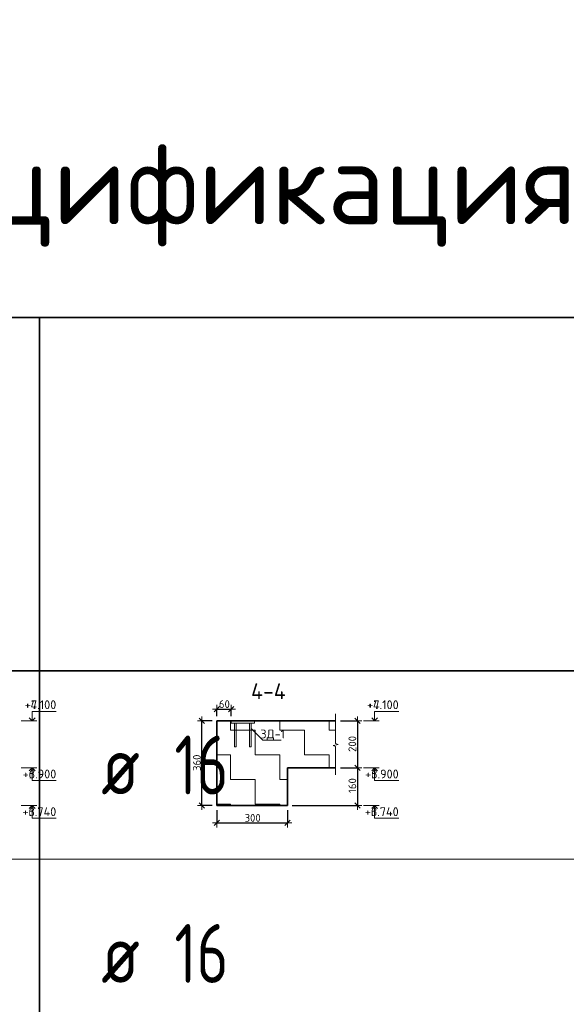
# Model space of a CAD drawing. Header units: metres. Extents: x -38 to 97, y -15 to 21.
# Tile 130 of 132: x 75.34 to 77.66, y 11.86 to 16.04. Entities that reach past the tile are written whole.
import ezdxf

# ---------------------------------------------------------------- set-up
doc = ezdxf.new("R2010")
doc.units = ezdxf.units.M
doc.header["$PDMODE"] = 65
for name, color, linetype, lineweight in [('XR$3$Перекрытие_ Сборный элемент', 7, 'Continuous', 35), ('XR$3$Размерная линия_ общее', 7, 'Continuous', 13), ('XR$3$Текст_ общее_1', 7, 'Continuous', 13), ('XR$5$Перекрытие_ Сборный элемент', 7, 'Continuous', 35), ('XR$5$Размерная линия_ общее', 7, 'Continuous', 13), ('XR$5$Текст_ общее_1', 7, 'Continuous', 13)]:
    doc.layers.add(name, color=color, linetype=linetype, lineweight=lineweight)
doc.styles.add('ISOCPEUR', font='txt')
doc.dimstyles.new('DIMSTYLE_11', dxfattribs={"dimtxt": 0.033, "dimasz": 0.0375, "dimexe": 0, "dimexo": 0, "dimgap": 0.0165, "dimtad": 2, "dimdec": 0, "dimlfac": 1000, "dimrnd": 1, "dimzin": 12, "dimdsep": 46, "dimtxsty": 'ISOCPEUR', "dimblk1": 'ALL_ML_STRICH', "dimblk2": 'ALL_ML_STRICH', "dimsah": 1, "dimcen": 0, "dimclrd": 7, "dimclre": 256, "dimclrt": 7, "dimadec": 0, "dimazin": 0, "dimtfac": 1, "dimtdec": 0, "dimtix": 1, "dimtmove": 2, "dimatfit": 3, "dimfxl": 0, "dimtvp": 1.2, "dimtzin": 0, "dimlwd": 0, "dimlwe": -3, "dimarcsym": 0})
doc.dimstyles.new('DIMSTYLE_8', dxfattribs={"dimtxt": 0.033, "dimasz": 0.0375, "dimexe": 0, "dimexo": 0, "dimgap": 0.0165, "dimtad": 2, "dimdec": 0, "dimlfac": 1000, "dimrnd": 1, "dimzin": 12, "dimdsep": 46, "dimtxsty": 'ISOCPEUR', "dimblk1": 'ALL_ML_STRICH', "dimblk2": 'ALL_ML_STRICH', "dimsah": 1, "dimcen": 0, "dimclrd": 7, "dimclre": 256, "dimclrt": 7, "dimadec": 0, "dimazin": 0, "dimtfac": 1, "dimtdec": 0, "dimtix": 1, "dimtmove": 2, "dimatfit": 3, "dimfxl": 0, "dimtzin": 0, "dimlwd": 0, "dimlwe": -3, "dimarcsym": 0})
pattern_1 = [(0, (0.21, 0.21), (0.105, 0.105), [0.105, -0.105]), (90, (0.21, 0.21), (-0.105, 0.105), [0.105, -0.105])]

# ---------------------------------------------------------------- blocks, each defined once
blk = doc.blocks.new('ЭЛЕМЕНТ_УЗОРА_5')
at = {"color": 7, "linetype": 'Continuous', "lineweight": 13, "transparency": 33554687}
blk.add_line((76.6772, 12.8295), (76.6772, 12.8295), dxfattribs=at)
blk.add_lwpolyline([(76.6772, 13.0895), (76.6772, 12.9623), (76.6872, 12.9587), (76.6672, 12.9538), (76.6772, 12.9496), (76.6772, 12.8295)], dxfattribs=at)
blk = doc.blocks.new('СЛОЖНЫЙ_ОБЪЕКТ_6')
at = {"color": 7, "linetype": 'Continuous', "lineweight": 13, "transparency": 33554687}
blk.add_line((75.4084, 13.0595), (75.3417, 13.0595), dxfattribs=at)
blk.add_lwpolyline([(75.3884, 13.0595), (75.3884, 13.0995), (75.4907, 13.0995)], dxfattribs=at)
at = {"color": 7, "linetype": 'Continuous', "lineweight": 35, "transparency": 33554687}
blk.add_lwpolyline([(75.3763, 13.0716), (75.3884, 13.0595), (75.4005, 13.0716)], dxfattribs=at)
blk = doc.blocks.new('СЛОЖНЫЙ_ОБЪЕКТ_7')
at = {"color": 7, "linetype": 'Continuous', "lineweight": 13, "transparency": 33554687}
blk.add_line((75.4084, 12.8595), (75.3417, 12.8595), dxfattribs=at)
at = {"color": 7, "linetype": 'Continuous', "lineweight": 35, "transparency": 33554687}
blk.add_lwpolyline([(75.3763, 12.8474), (75.3884, 12.8595), (75.4005, 12.8474)], dxfattribs=at)
at = {"color": 7, "linetype": 'Continuous', "lineweight": 13, "transparency": 33554687}
blk.add_lwpolyline([(75.3884, 12.8595), (75.3884, 12.8055), (75.4907, 12.8055)], dxfattribs=at)
blk = doc.blocks.new('СЛОЖНЫЙ_ОБЪЕКТ_8')
at = {"color": 7, "linetype": 'Continuous', "lineweight": 13, "transparency": 33554687}
blk.add_line((75.4084, 12.6995), (75.3417, 12.6995), dxfattribs=at)
at = {"color": 7, "linetype": 'Continuous', "lineweight": 35, "transparency": 33554687}
blk.add_lwpolyline([(75.3763, 12.6874), (75.3884, 12.6995), (75.4005, 12.6874)], dxfattribs=at)
at = {"color": 7, "linetype": 'Continuous', "lineweight": 13, "transparency": 33554687}
blk.add_lwpolyline([(75.3884, 12.6995), (75.3884, 12.6455), (75.4907, 12.6455)], dxfattribs=at)
blk = doc.blocks.new('СЛОЖНЫЙ_ОБЪЕКТ_9')
at = {"color": 7, "linetype": 'Continuous', "lineweight": 13, "transparency": 33554687}
blk.add_line((76.8625, 13.0595), (76.7959, 13.0595), dxfattribs=at)
blk.add_lwpolyline([(76.8425, 13.0595), (76.8425, 13.0995), (76.9449, 13.0995)], dxfattribs=at)
at = {"color": 7, "linetype": 'Continuous', "lineweight": 35, "transparency": 33554687}
blk.add_lwpolyline([(76.8304, 13.0716), (76.8425, 13.0595), (76.8546, 13.0716)], dxfattribs=at)
blk = doc.blocks.new('СЛОЖНЫЙ_ОБЪЕКТ_10')
at = {"color": 7, "linetype": 'Continuous', "lineweight": 13, "transparency": 33554687}
blk.add_line((76.8625, 12.8595), (76.7959, 12.8595), dxfattribs=at)
at = {"color": 7, "linetype": 'Continuous', "lineweight": 35, "transparency": 33554687}
blk.add_lwpolyline([(76.8304, 12.8474), (76.8425, 12.8595), (76.8546, 12.8474)], dxfattribs=at)
at = {"color": 7, "linetype": 'Continuous', "lineweight": 13, "transparency": 33554687}
blk.add_lwpolyline([(76.8425, 12.8595), (76.8425, 12.8055), (76.9449, 12.8055)], dxfattribs=at)
blk = doc.blocks.new('СЛОЖНЫЙ_ОБЪЕКТ_11')
at = {"color": 7, "linetype": 'Continuous', "lineweight": 13, "transparency": 33554687}
blk.add_line((76.8625, 12.6995), (76.7959, 12.6995), dxfattribs=at)
at = {"color": 7, "linetype": 'Continuous', "lineweight": 35, "transparency": 33554687}
blk.add_lwpolyline([(76.8304, 12.6874), (76.8425, 12.6995), (76.8546, 12.6874)], dxfattribs=at)
at = {"color": 7, "linetype": 'Continuous', "lineweight": 13, "transparency": 33554687}
blk.add_lwpolyline([(76.8425, 12.6995), (76.8425, 12.6455), (76.9449, 12.6455)], dxfattribs=at)
blk = doc.blocks.new('ALL_ML_STRICH')
at = {"color": 0, "linetype": 'ByBlock', "lineweight": -2}
for p, q in [((-1, 0), (0.5, 0)), ((-0.3, -0.3), (0.3, 0.3)), ((0, -0.5), (0, 0.5))]:
    blk.add_line(p, q, dxfattribs=at)
blk = doc.blocks.new('*D109')
at = {"layer": 'DEFPOINTS', "color": 7, "linetype": 'Continuous', "lineweight": 13, "transparency": 33554687}
for p in [(76.6772, 13.0595), (76.7696, 13.0595), (76.6772, 12.8595)]:
    blk.add_point(p, dxfattribs=at)
at = {"layer": 'XR$3$Размерная линия_ общее', "color": 253, "linetype": 'Continuous', "lineweight": -2, "true_color": 0xa0a0a0, "transparency": 33554687}
for p, q in [((76.6972, 13.0595), (76.7696, 13.0595)), ((76.6972, 12.8595), (76.7696, 12.8595))]:
    blk.add_line(p, q, dxfattribs=at)
at = {"layer": 'XR$3$Размерная линия_ общее', "color": 7, "linetype": 'Continuous', "lineweight": -2, "transparency": 33554687}
blk.add_line((76.7696, 13.0595), (76.7696, 12.8595), dxfattribs=at)
at = {"layer": 'XR$3$Размерная линия_ общее', "color": 7, "linetype": 'Continuous', "lineweight": 13, "transparency": 33554687, "xscale": 0.0375, "yscale": 0.0375, "zscale": 0.0375}
for p, rotation in [((76.7696, 13.0595), 90), ((76.7696, 12.8595), 270)]:
    blk.add_blockref('ALL_ML_STRICH', p, dxfattribs=dict(at, rotation=rotation))
at = {"layer": 'XR$3$Размерная линия_ общее', "color": 7, "linetype": 'Continuous', "lineweight": 13, "transparency": 33554687, "insert": (76.7481, 12.9611), "char_height": 0.033, "width": 0.099, "attachment_point": 5, "rotation": 90, "style": 'ISOCPEUR'}
blk.add_mtext('\\A1;{200}', dxfattribs=at)
blk = doc.blocks.new('*D110')
at = {"layer": 'DEFPOINTS', "color": 7, "linetype": 'Continuous', "lineweight": 13, "transparency": 33554687}
for p in [(76.6772, 12.8595), (76.7696, 12.8595), (76.473, 12.6995)]:
    blk.add_point(p, dxfattribs=at)
at = {"layer": 'XR$3$Размерная линия_ общее', "color": 253, "linetype": 'Continuous', "lineweight": -2, "true_color": 0xa0a0a0, "transparency": 33554687}
for p, q in [((76.6972, 12.8595), (76.7696, 12.8595)), ((76.493, 12.6995), (76.7696, 12.6995))]:
    blk.add_line(p, q, dxfattribs=at)
at = {"layer": 'XR$3$Размерная линия_ общее', "color": 7, "linetype": 'Continuous', "lineweight": -2, "transparency": 33554687}
blk.add_line((76.7696, 12.8595), (76.7696, 12.6995), dxfattribs=at)
at = {"layer": 'XR$3$Размерная линия_ общее', "color": 7, "linetype": 'Continuous', "lineweight": 13, "transparency": 33554687, "xscale": 0.0375, "yscale": 0.0375, "zscale": 0.0375}
for p, rotation in [((76.7696, 12.8595), 90), ((76.7696, 12.6995), 270)]:
    blk.add_blockref('ALL_ML_STRICH', p, dxfattribs=dict(at, rotation=rotation))
at = {"layer": 'XR$3$Размерная линия_ общее', "color": 7, "linetype": 'Continuous', "lineweight": 13, "transparency": 33554687, "insert": (76.7481, 12.7844), "char_height": 0.033, "width": 0.099, "attachment_point": 5, "rotation": 90, "style": 'ISOCPEUR'}
blk.add_mtext('\\A1;{160}', dxfattribs=at)
blk = doc.blocks.new('*D111')
at = {"layer": 'DEFPOINTS', "color": 7, "linetype": 'Continuous', "lineweight": 13, "transparency": 33554687}
for p in [(76.173, 13.0595), (76.109, 12.6995), (76.173, 12.6995)]:
    blk.add_point(p, dxfattribs=at)
at = {"layer": 'XR$3$Размерная линия_ общее', "color": 253, "linetype": 'Continuous', "lineweight": -2, "true_color": 0xa0a0a0, "transparency": 33554687}
for p, q in [((76.153, 13.0595), (76.109, 13.0595)), ((76.153, 12.6995), (76.109, 12.6995))]:
    blk.add_line(p, q, dxfattribs=at)
at = {"layer": 'XR$3$Размерная линия_ общее', "color": 7, "linetype": 'Continuous', "lineweight": -2, "transparency": 33554687}
blk.add_line((76.109, 12.6995), (76.109, 13.0595), dxfattribs=at)
at = {"layer": 'XR$3$Размерная линия_ общее', "color": 7, "linetype": 'Continuous', "lineweight": 13, "transparency": 33554687, "xscale": 0.0375, "yscale": 0.0375, "zscale": 0.0375}
for p, rotation in [((76.109, 13.0595), 90), ((76.109, 12.6995), 270)]:
    blk.add_blockref('ALL_ML_STRICH', p, dxfattribs=dict(at, rotation=rotation))
at = {"layer": 'XR$3$Размерная линия_ общее', "color": 7, "linetype": 'Continuous', "lineweight": 13, "transparency": 33554687, "insert": (76.0875, 12.8811), "char_height": 0.033, "width": 0.099, "attachment_point": 5, "rotation": 90, "style": 'ISOCPEUR'}
blk.add_mtext('\\A1;{360}', dxfattribs=at)
blk = doc.blocks.new('*D112')
at = {"layer": 'DEFPOINTS', "color": 7, "linetype": 'Continuous', "lineweight": 13, "transparency": 33554687}
for p in [(76.173, 12.6995), (76.473, 12.6995), (76.173, 12.6258)]:
    blk.add_point(p, dxfattribs=at)
at = {"layer": 'XR$3$Размерная линия_ общее', "color": 253, "linetype": 'Continuous', "lineweight": -2, "true_color": 0xa0a0a0, "transparency": 33554687}
for p, q in [((76.173, 12.6795), (76.173, 12.6258)), ((76.473, 12.6795), (76.473, 12.6258))]:
    blk.add_line(p, q, dxfattribs=at)
at = {"layer": 'XR$3$Размерная линия_ общее', "color": 7, "linetype": 'Continuous', "lineweight": -2, "transparency": 33554687}
blk.add_line((76.173, 12.6258), (76.473, 12.6258), dxfattribs=at)
at = {"layer": 'XR$3$Размерная линия_ общее', "color": 7, "linetype": 'Continuous', "lineweight": 13, "transparency": 33554687, "xscale": 0.0375, "yscale": 0.0375, "zscale": 0.0375, "rotation": 180}
blk.add_blockref('ALL_ML_STRICH', (76.173, 12.6258), dxfattribs=at)
at = {"layer": 'XR$3$Размерная линия_ общее', "color": 7, "linetype": 'Continuous', "lineweight": 13, "transparency": 33554687, "xscale": 0.0375, "yscale": 0.0375, "zscale": 0.0375}
blk.add_blockref('ALL_ML_STRICH', (76.473, 12.6258), dxfattribs=at)
at = {"layer": 'XR$3$Размерная линия_ общее', "color": 7, "linetype": 'Continuous', "lineweight": 13, "transparency": 33554687, "insert": (76.3247, 12.6473), "char_height": 0.033, "width": 0.099, "attachment_point": 5, "style": 'ISOCPEUR'}
blk.add_mtext('\\A1;{300}', dxfattribs=at)
blk = doc.blocks.new('СЛОЖНЫЙ_ОБЪЕКТ_39')
at = {"layer": 'XR$3$Перекрытие_ Сборный элемент', "color": 7, "linetype": 'Continuous', "lineweight": 13, "transparency": 33554687}
for points in [[(76.333, 13.0495), (76.233, 13.0495), (76.233, 13.0595), (76.333, 13.0595), (76.333, 13.0495)], [(76.248, 13.0495), (76.254, 13.0495), (76.254, 12.9495), (76.248, 12.9495), (76.248, 13.0495)], [(76.318, 13.0495), (76.312, 13.0495), (76.312, 12.9495), (76.318, 12.9495), (76.318, 13.0495)]]:
    blk.add_lwpolyline(points, close=True, dxfattribs=at)
blk = doc.blocks.new('*D229')
at = {"layer": 'DEFPOINTS', "color": 7, "linetype": 'Continuous', "lineweight": 13, "transparency": 33554687}
for p in [(76.173, 13.1087), (76.173, 13.0595), (76.233, 13.0595)]:
    blk.add_point(p, dxfattribs=at)
at = {"layer": 'XR$3$Размерная линия_ общее', "color": 253, "linetype": 'Continuous', "lineweight": -2, "true_color": 0xa0a0a0, "transparency": 33554687}
for p, q in [((76.173, 13.0795), (76.173, 13.1087)), ((76.233, 13.0795), (76.233, 13.1087))]:
    blk.add_line(p, q, dxfattribs=at)
at = {"layer": 'XR$3$Размерная линия_ общее', "color": 7, "linetype": 'Continuous', "lineweight": -2, "transparency": 33554687}
blk.add_line((76.173, 13.1087), (76.233, 13.1087), dxfattribs=at)
at = {"layer": 'XR$3$Размерная линия_ общее', "color": 7, "linetype": 'Continuous', "lineweight": 13, "transparency": 33554687, "xscale": 0.0375, "yscale": 0.0375, "zscale": 0.0375, "rotation": 180}
blk.add_blockref('ALL_ML_STRICH', (76.173, 13.1087), dxfattribs=at)
at = {"layer": 'XR$3$Размерная линия_ общее', "color": 7, "linetype": 'Continuous', "lineweight": 13, "transparency": 33554687, "xscale": 0.0375, "yscale": 0.0375, "zscale": 0.0375}
blk.add_blockref('ALL_ML_STRICH', (76.233, 13.1087), dxfattribs=at)
at = {"layer": 'XR$3$Размерная линия_ общее', "color": 7, "linetype": 'Continuous', "lineweight": 13, "transparency": 33554687, "insert": (76.2047, 13.1302), "char_height": 0.033, "width": 0.066, "attachment_point": 5, "style": 'ISOCPEUR'}
blk.add_mtext('\\A1;{60}', dxfattribs=at)
blk = doc.blocks.new('СЛОЖНЫЙ_ОБЪЕКТ_61')
at = {"color": 7, "linetype": 'Continuous', "lineweight": 13, "transparency": 33554687}
blk.add_line((75.4084, 13.0595), (75.3417, 13.0595), dxfattribs=at)
blk.add_lwpolyline([(75.3884, 13.0595), (75.3884, 13.0995), (75.4907, 13.0995)], dxfattribs=at)
at = {"color": 7, "linetype": 'Continuous', "lineweight": 35, "transparency": 33554687}
blk.add_lwpolyline([(75.3763, 13.0716), (75.3884, 13.0595), (75.4005, 13.0716)], dxfattribs=at)
blk = doc.blocks.new('СЛОЖНЫЙ_ОБЪЕКТ_62')
at = {"color": 7, "linetype": 'Continuous', "lineweight": 13, "transparency": 33554687}
blk.add_line((75.4084, 12.8595), (75.3417, 12.8595), dxfattribs=at)
at = {"color": 7, "linetype": 'Continuous', "lineweight": 35, "transparency": 33554687}
blk.add_lwpolyline([(75.3763, 12.8474), (75.3884, 12.8595), (75.4005, 12.8474)], dxfattribs=at)
at = {"color": 7, "linetype": 'Continuous', "lineweight": 13, "transparency": 33554687}
blk.add_lwpolyline([(75.3884, 12.8595), (75.3884, 12.8055), (75.4907, 12.8055)], dxfattribs=at)
blk = doc.blocks.new('СЛОЖНЫЙ_ОБЪЕКТ_63')
at = {"color": 7, "linetype": 'Continuous', "lineweight": 13, "transparency": 33554687}
blk.add_line((75.4084, 12.6995), (75.3417, 12.6995), dxfattribs=at)
at = {"color": 7, "linetype": 'Continuous', "lineweight": 35, "transparency": 33554687}
blk.add_lwpolyline([(75.3763, 12.6874), (75.3884, 12.6995), (75.4005, 12.6874)], dxfattribs=at)
at = {"color": 7, "linetype": 'Continuous', "lineweight": 13, "transparency": 33554687}
blk.add_lwpolyline([(75.3884, 12.6995), (75.3884, 12.6455), (75.4907, 12.6455)], dxfattribs=at)
blk = doc.blocks.new('СЛОЖНЫЙ_ОБЪЕКТ_64')
at = {"color": 7, "linetype": 'Continuous', "lineweight": 13, "transparency": 33554687}
blk.add_line((76.8625, 13.0595), (76.7959, 13.0595), dxfattribs=at)
blk.add_lwpolyline([(76.8425, 13.0595), (76.8425, 13.0995), (76.9449, 13.0995)], dxfattribs=at)
at = {"color": 7, "linetype": 'Continuous', "lineweight": 35, "transparency": 33554687}
blk.add_lwpolyline([(76.8304, 13.0716), (76.8425, 13.0595), (76.8546, 13.0716)], dxfattribs=at)
blk = doc.blocks.new('СЛОЖНЫЙ_ОБЪЕКТ_65')
at = {"color": 7, "linetype": 'Continuous', "lineweight": 13, "transparency": 33554687}
blk.add_line((76.8625, 12.8595), (76.7959, 12.8595), dxfattribs=at)
at = {"color": 7, "linetype": 'Continuous', "lineweight": 35, "transparency": 33554687}
blk.add_lwpolyline([(76.8304, 12.8474), (76.8425, 12.8595), (76.8546, 12.8474)], dxfattribs=at)
at = {"color": 7, "linetype": 'Continuous', "lineweight": 13, "transparency": 33554687}
blk.add_lwpolyline([(76.8425, 12.8595), (76.8425, 12.8055), (76.9449, 12.8055)], dxfattribs=at)
blk = doc.blocks.new('СЛОЖНЫЙ_ОБЪЕКТ_66')
at = {"color": 7, "linetype": 'Continuous', "lineweight": 13, "transparency": 33554687}
blk.add_line((76.8625, 12.6995), (76.7959, 12.6995), dxfattribs=at)
at = {"color": 7, "linetype": 'Continuous', "lineweight": 35, "transparency": 33554687}
blk.add_lwpolyline([(76.8304, 12.6874), (76.8425, 12.6995), (76.8546, 12.6874)], dxfattribs=at)
at = {"color": 7, "linetype": 'Continuous', "lineweight": 13, "transparency": 33554687}
blk.add_lwpolyline([(76.8425, 12.6995), (76.8425, 12.6455), (76.9449, 12.6455)], dxfattribs=at)
blk = doc.blocks.new('ЭЛЕМЕНТ_УЗОРА_25')
at = {"color": 7, "linetype": 'Continuous', "lineweight": 13, "transparency": 33554687}
blk.add_line((76.6772, 12.8295), (76.6772, 12.8295), dxfattribs=at)
blk.add_lwpolyline([(76.6772, 13.0895), (76.6772, 12.9623), (76.6872, 12.9587), (76.6672, 12.9538), (76.6772, 12.9496), (76.6772, 12.8295)], dxfattribs=at)
blk = doc.blocks.new('*D849')
at = {"layer": 'DEFPOINTS', "color": 7, "linetype": 'Continuous', "lineweight": 13, "transparency": 33554687}
for p in [(76.6772, 13.0595), (76.7696, 13.0595), (76.6772, 12.8595)]:
    blk.add_point(p, dxfattribs=at)
at = {"layer": 'XR$5$Размерная линия_ общее', "color": 253, "linetype": 'Continuous', "lineweight": -2, "true_color": 0xa0a0a0, "transparency": 33554687}
for p, q in [((76.6972, 13.0595), (76.7696, 13.0595)), ((76.6972, 12.8595), (76.7696, 12.8595))]:
    blk.add_line(p, q, dxfattribs=at)
at = {"layer": 'XR$5$Размерная линия_ общее', "color": 7, "linetype": 'Continuous', "lineweight": -2, "transparency": 33554687}
blk.add_line((76.7696, 13.0595), (76.7696, 12.8595), dxfattribs=at)
at = {"layer": 'XR$5$Размерная линия_ общее', "color": 7, "linetype": 'Continuous', "lineweight": 13, "transparency": 33554687, "xscale": 0.0375, "yscale": 0.0375, "zscale": 0.0375}
for p, rotation in [((76.7696, 13.0595), 90), ((76.7696, 12.8595), 270)]:
    blk.add_blockref('ALL_ML_STRICH', p, dxfattribs=dict(at, rotation=rotation))
at = {"layer": 'XR$5$Размерная линия_ общее', "color": 7, "linetype": 'Continuous', "lineweight": 13, "transparency": 33554687, "insert": (76.7481, 12.9611), "char_height": 0.033, "width": 0.099, "attachment_point": 5, "rotation": 90, "style": 'ISOCPEUR'}
blk.add_mtext('\\A1;{200}', dxfattribs=at)
blk = doc.blocks.new('*D850')
at = {"layer": 'DEFPOINTS', "color": 7, "linetype": 'Continuous', "lineweight": 13, "transparency": 33554687}
for p in [(76.6772, 12.8595), (76.7696, 12.8595), (76.473, 12.6995)]:
    blk.add_point(p, dxfattribs=at)
at = {"layer": 'XR$5$Размерная линия_ общее', "color": 253, "linetype": 'Continuous', "lineweight": -2, "true_color": 0xa0a0a0, "transparency": 33554687}
for p, q in [((76.6972, 12.8595), (76.7696, 12.8595)), ((76.493, 12.6995), (76.7696, 12.6995))]:
    blk.add_line(p, q, dxfattribs=at)
at = {"layer": 'XR$5$Размерная линия_ общее', "color": 7, "linetype": 'Continuous', "lineweight": -2, "transparency": 33554687}
blk.add_line((76.7696, 12.8595), (76.7696, 12.6995), dxfattribs=at)
at = {"layer": 'XR$5$Размерная линия_ общее', "color": 7, "linetype": 'Continuous', "lineweight": 13, "transparency": 33554687, "xscale": 0.0375, "yscale": 0.0375, "zscale": 0.0375}
for p, rotation in [((76.7696, 12.8595), 90), ((76.7696, 12.6995), 270)]:
    blk.add_blockref('ALL_ML_STRICH', p, dxfattribs=dict(at, rotation=rotation))
at = {"layer": 'XR$5$Размерная линия_ общее', "color": 7, "linetype": 'Continuous', "lineweight": 13, "transparency": 33554687, "insert": (76.7481, 12.7844), "char_height": 0.033, "width": 0.099, "attachment_point": 5, "rotation": 90, "style": 'ISOCPEUR'}
blk.add_mtext('\\A1;{160}', dxfattribs=at)
blk = doc.blocks.new('*D851')
at = {"layer": 'DEFPOINTS', "color": 7, "linetype": 'Continuous', "lineweight": 13, "transparency": 33554687}
for p in [(76.173, 13.0595), (76.109, 12.6995), (76.173, 12.6995)]:
    blk.add_point(p, dxfattribs=at)
at = {"layer": 'XR$5$Размерная линия_ общее', "color": 253, "linetype": 'Continuous', "lineweight": -2, "true_color": 0xa0a0a0, "transparency": 33554687}
for p, q in [((76.153, 13.0595), (76.109, 13.0595)), ((76.153, 12.6995), (76.109, 12.6995))]:
    blk.add_line(p, q, dxfattribs=at)
at = {"layer": 'XR$5$Размерная линия_ общее', "color": 7, "linetype": 'Continuous', "lineweight": -2, "transparency": 33554687}
blk.add_line((76.109, 12.6995), (76.109, 13.0595), dxfattribs=at)
at = {"layer": 'XR$5$Размерная линия_ общее', "color": 7, "linetype": 'Continuous', "lineweight": 13, "transparency": 33554687, "xscale": 0.0375, "yscale": 0.0375, "zscale": 0.0375}
for p, rotation in [((76.109, 13.0595), 90), ((76.109, 12.6995), 270)]:
    blk.add_blockref('ALL_ML_STRICH', p, dxfattribs=dict(at, rotation=rotation))
at = {"layer": 'XR$5$Размерная линия_ общее', "color": 7, "linetype": 'Continuous', "lineweight": 13, "transparency": 33554687, "insert": (76.0875, 12.8811), "char_height": 0.033, "width": 0.099, "attachment_point": 5, "rotation": 90, "style": 'ISOCPEUR'}
blk.add_mtext('\\A1;{360}', dxfattribs=at)
blk = doc.blocks.new('*D852')
at = {"layer": 'DEFPOINTS', "color": 7, "linetype": 'Continuous', "lineweight": 13, "transparency": 33554687}
for p in [(76.173, 12.6995), (76.473, 12.6995), (76.173, 12.6258)]:
    blk.add_point(p, dxfattribs=at)
at = {"layer": 'XR$5$Размерная линия_ общее', "color": 253, "linetype": 'Continuous', "lineweight": -2, "true_color": 0xa0a0a0, "transparency": 33554687}
for p, q in [((76.173, 12.6795), (76.173, 12.6258)), ((76.473, 12.6795), (76.473, 12.6258))]:
    blk.add_line(p, q, dxfattribs=at)
at = {"layer": 'XR$5$Размерная линия_ общее', "color": 7, "linetype": 'Continuous', "lineweight": -2, "transparency": 33554687}
blk.add_line((76.173, 12.6258), (76.473, 12.6258), dxfattribs=at)
at = {"layer": 'XR$5$Размерная линия_ общее', "color": 7, "linetype": 'Continuous', "lineweight": 13, "transparency": 33554687, "xscale": 0.0375, "yscale": 0.0375, "zscale": 0.0375, "rotation": 180}
blk.add_blockref('ALL_ML_STRICH', (76.173, 12.6258), dxfattribs=at)
at = {"layer": 'XR$5$Размерная линия_ общее', "color": 7, "linetype": 'Continuous', "lineweight": 13, "transparency": 33554687, "xscale": 0.0375, "yscale": 0.0375, "zscale": 0.0375}
blk.add_blockref('ALL_ML_STRICH', (76.473, 12.6258), dxfattribs=at)
at = {"layer": 'XR$5$Размерная линия_ общее', "color": 7, "linetype": 'Continuous', "lineweight": 13, "transparency": 33554687, "insert": (76.3247, 12.6473), "char_height": 0.033, "width": 0.099, "attachment_point": 5, "style": 'ISOCPEUR'}
blk.add_mtext('\\A1;{300}', dxfattribs=at)
blk = doc.blocks.new('СЛОЖНЫЙ_ОБЪЕКТ_78')
at = {"layer": 'XR$5$Перекрытие_ Сборный элемент', "color": 7, "linetype": 'Continuous', "lineweight": 13, "transparency": 33554687}
for points in [[(76.333, 13.0495), (76.233, 13.0495), (76.233, 13.0595), (76.333, 13.0595), (76.333, 13.0495)], [(76.248, 13.0495), (76.254, 13.0495), (76.254, 12.9495), (76.248, 12.9495), (76.248, 13.0495)], [(76.318, 13.0495), (76.312, 13.0495), (76.312, 12.9495), (76.318, 12.9495), (76.318, 13.0495)]]:
    blk.add_lwpolyline(points, close=True, dxfattribs=at)
blk = doc.blocks.new('*D859')
at = {"layer": 'DEFPOINTS', "color": 7, "linetype": 'Continuous', "lineweight": 13, "transparency": 33554687}
for p in [(76.173, 13.1087), (76.173, 13.0595), (76.233, 13.0595)]:
    blk.add_point(p, dxfattribs=at)
at = {"layer": 'XR$5$Размерная линия_ общее', "color": 253, "linetype": 'Continuous', "lineweight": -2, "true_color": 0xa0a0a0, "transparency": 33554687}
for p, q in [((76.173, 13.0795), (76.173, 13.1087)), ((76.233, 13.0795), (76.233, 13.1087))]:
    blk.add_line(p, q, dxfattribs=at)
at = {"layer": 'XR$5$Размерная линия_ общее', "color": 7, "linetype": 'Continuous', "lineweight": -2, "transparency": 33554687}
blk.add_line((76.173, 13.1087), (76.233, 13.1087), dxfattribs=at)
at = {"layer": 'XR$5$Размерная линия_ общее', "color": 7, "linetype": 'Continuous', "lineweight": 13, "transparency": 33554687, "xscale": 0.0375, "yscale": 0.0375, "zscale": 0.0375, "rotation": 180}
blk.add_blockref('ALL_ML_STRICH', (76.173, 13.1087), dxfattribs=at)
at = {"layer": 'XR$5$Размерная линия_ общее', "color": 7, "linetype": 'Continuous', "lineweight": 13, "transparency": 33554687, "xscale": 0.0375, "yscale": 0.0375, "zscale": 0.0375}
blk.add_blockref('ALL_ML_STRICH', (76.233, 13.1087), dxfattribs=at)
at = {"layer": 'XR$5$Размерная линия_ общее', "color": 7, "linetype": 'Continuous', "lineweight": 13, "transparency": 33554687, "insert": (76.2047, 13.1302), "char_height": 0.033, "width": 0.066, "attachment_point": 5, "style": 'ISOCPEUR'}
blk.add_mtext('\\A1;{60}', dxfattribs=at)

msp = doc.modelspace()

# ---------------------------------------------------------------- hatches: boundary and pattern name
at = {"linetype": 'Continuous', "lineweight": 13, "transparency": 33554687}
h = msp.add_hatch(dxfattribs=at)
h.set_pattern_fill('____', scale=0.105, style=0, pattern_type=2)
h.set_pattern_definition(pattern_1)
h.paths.add_polyline_path([(76.173, 13.0595), (76.173, 12.6995), (76.473, 12.6995), (76.473, 12.8595), (76.6772, 12.8595), (76.6772, 13.0595)], flags=0)
h = msp.add_hatch(dxfattribs=at)
h.set_pattern_fill('____', scale=0.105, style=0, pattern_type=2)
h.set_pattern_definition(pattern_1)
h.paths.add_polyline_path([(76.173, 13.0595), (76.173, 12.6995), (76.473, 12.6995), (76.473, 12.8595), (76.6772, 12.8595), (76.6772, 13.0595)], flags=0)

# ---------------------------------------------------------------- linework, layer by layer
at = {"color": 7, "linetype": 'Continuous', "lineweight": 35, "transparency": 33554687}
for p, q in [((86.4198, 14.7717), (67.9198, 14.7717)), ((75.4198, 14.7717), (75.4198, 13.2717)), ((86.4198, 13.2717), (67.9198, 13.2717)), ((75.4198, 13.2717), (75.4198, 12.4717)), ((76.173, 13.0595), (76.173, 12.8595)), ((76.6772, 13.0595), (76.173, 13.0595)), ((76.173, 13.0595), (76.173, 12.8595)), ((76.6772, 13.0595), (76.173, 13.0595)), ((76.173, 12.8595), (76.173, 12.6995)), ((76.173, 12.8595), (76.173, 12.6995)), ((76.473, 12.6995), (76.473, 12.8595)), ((76.473, 12.8595), (76.6772, 12.8595)), ((76.473, 12.6995), (76.473, 12.8595)), ((76.473, 12.8595), (76.6772, 12.8595)), ((76.173, 12.6995), (76.473, 12.6995)), ((76.173, 12.6995), (76.473, 12.6995)), ((75.4198, 12.4717), (75.4198, 11.6717))]:
    msp.add_line(p, q, dxfattribs=at)
at = {"color": 7, "linetype": 'Continuous', "lineweight": 13, "transparency": 33554687}
msp.add_line((86.4198, 12.4717), (67.9198, 12.4717), dxfattribs=at)
msp.add_lwpolyline([(76.318, 13.0273), (76.3675, 12.9778), (76.4454, 12.9778)], dxfattribs=at)
msp.add_lwpolyline([(76.318, 13.0273), (76.3675, 12.9778), (76.4454, 12.9778)], dxfattribs=at)

# ---------------------------------------------------------------- block references
at = {"color": 7, "linetype": 'Continuous', "lineweight": 35, "transparency": 33554687}
for name in ['СЛОЖНЫЙ_ОБЪЕКТ_6', 'СЛОЖНЫЙ_ОБЪЕКТ_61', 'СЛОЖНЫЙ_ОБЪЕКТ_9', 'СЛОЖНЫЙ_ОБЪЕКТ_64', 'СЛОЖНЫЙ_ОБЪЕКТ_7', 'СЛОЖНЫЙ_ОБЪЕКТ_62', 'СЛОЖНЫЙ_ОБЪЕКТ_10', 'СЛОЖНЫЙ_ОБЪЕКТ_65', 'СЛОЖНЫЙ_ОБЪЕКТ_8', 'СЛОЖНЫЙ_ОБЪЕКТ_63', 'СЛОЖНЫЙ_ОБЪЕКТ_11', 'СЛОЖНЫЙ_ОБЪЕКТ_66']:
    msp.add_blockref(name, (0, 0), dxfattribs=at)
at = {"color": 7, "linetype": 'Continuous', "lineweight": 13, "transparency": 33554687}
for name in ['ЭЛЕМЕНТ_УЗОРА_5', 'ЭЛЕМЕНТ_УЗОРА_25']:
    msp.add_blockref(name, (0, 0), dxfattribs=at)
at = {"layer": 'XR$3$Перекрытие_ Сборный элемент', "color": 7, "linetype": 'Continuous', "lineweight": 13, "transparency": 33554687}
msp.add_blockref('СЛОЖНЫЙ_ОБЪЕКТ_39', (0, 0), dxfattribs=at)
at = {"layer": 'XR$5$Перекрытие_ Сборный элемент', "color": 7, "linetype": 'Continuous', "lineweight": 13, "transparency": 33554687}
msp.add_blockref('СЛОЖНЫЙ_ОБЪЕКТ_78', (0, 0), dxfattribs=at)

# ---------------------------------------------------------------- texts
at = {"color": 7, "linetype": 'Continuous', "lineweight": 35, "transparency": 33554687, "attachment_point": 7, "style": 'ISOCPEUR'}
for s, insert, char_height, width in [('\\W0.99;Спецификация стержней', (74.4748, 15.0717), 0.35, 5.559674), ('\\W0.75;16', (75.9925, 12.7467), 0.25, 0.393567), ('\\W0.82;ø', (75.6817, 12.7467), 0.25, 0.327205), ('\\W0.75;16', (75.9925, 11.9467), 0.25, 0.393567), ('\\W0.82;ø', (75.6817, 11.9467), 0.25, 0.327205)]:
    msp.add_mtext(s, dxfattribs=dict(at, insert=insert, char_height=char_height, width=width))
at = {"color": 7, "linetype": 'Continuous', "lineweight": 50, "transparency": 33554687, "insert": (76.3915, 13.1849), "char_height": 0.0675, "width": 0.1863, "attachment_point": 5, "style": 'ISOCPEUR'}
msp.add_mtext('\\A1;{\\fISOCPEUR|i0|b0;\\H0.067500;\\W1.000000;\\C7;4-4}\\P', dxfattribs=at)
msp.add_mtext('\\A1;{\\fISOCPEUR|i0|b0;\\H0.067500;\\W1.000000;\\C7;4-4}\\P', dxfattribs=at)
at = {"color": 7, "linetype": 'Continuous', "lineweight": 13, "transparency": 33554687, "char_height": 0.0375, "attachment_point": 9, "style": 'ISOCPEUR'}
for s, insert, width in [('\\A1;{\\fISOCPEUR|i0|b0;\\H0.037500;\\W1.000000;\\C7;+4.100}\\P', (75.4907, 13.1087), 0.155671), ('\\A1;{\\fISOCPEUR|i0|b0;\\H0.037500;\\W1.000000;\\C7;+7.100}\\P', (75.4907, 13.1087), 0.151875), ('\\A1;{\\fISOCPEUR|i0|b0;\\H0.037500;\\W1.000000;\\C7;+4.100}\\P', (76.9449, 13.1087), 0.155671), ('\\A1;{\\fISOCPEUR|i0|b0;\\H0.037500;\\W1.000000;\\C7;+7.100}\\P', (76.9449, 13.1087), 0.151875), ('\\A1;{\\fISOCPEUR|i0|b0;\\H0.037500;\\W1.000000;\\C7;+3.900}\\P', (75.4907, 12.8147), 0.160312), ('\\A1;{\\fISOCPEUR|i0|b0;\\H0.037500;\\W1.000000;\\C7;+6.900}\\P', (75.4907, 12.8147), 0.160312), ('\\A1;{\\fISOCPEUR|i0|b0;\\H0.037500;\\W1.000000;\\C7;+3.900}\\P', (76.9449, 12.8147), 0.160312), ('\\A1;{\\fISOCPEUR|i0|b0;\\H0.037500;\\W1.000000;\\C7;+6.900}\\P', (76.9449, 12.8147), 0.160312), ('\\A1;{\\fISOCPEUR|i0|b0;\\H0.037500;\\W1.000000;\\C7;+3.740}\\P', (75.4907, 12.6547), 0.164085), ('\\A1;{\\fISOCPEUR|i0|b0;\\H0.037500;\\W1.000000;\\C7;+6.740}\\P', (75.4907, 12.6547), 0.164085), ('\\A1;{\\fISOCPEUR|i0|b0;\\H0.037500;\\W1.000000;\\C7;+3.740}\\P', (76.9449, 12.6547), 0.164085), ('\\A1;{\\fISOCPEUR|i0|b0;\\H0.037500;\\W1.000000;\\C7;+6.740}\\P', (76.9449, 12.6547), 0.164085)]:
    msp.add_mtext(s, dxfattribs=dict(at, insert=insert, width=width))
at = {"layer": 'XR$3$Текст_ общее_1', "color": 7, "linetype": 'Continuous', "lineweight": 13, "transparency": 33554687, "insert": (76.4098, 12.9995), "char_height": 0.0375, "width": 0.123317, "attachment_point": 5, "style": 'ISOCPEUR'}
msp.add_mtext('\\A1;{\\fISOCPEUR|i0|b0;\\H0.037500;\\W1.000000;\\C7;ЗД-1}\\P', dxfattribs=at)
at = {"layer": 'XR$5$Текст_ общее_1', "color": 7, "linetype": 'Continuous', "lineweight": 13, "transparency": 33554687, "insert": (76.4098, 12.9995), "char_height": 0.0375, "width": 0.123317, "attachment_point": 5, "style": 'ISOCPEUR'}
msp.add_mtext('\\A1;{\\fISOCPEUR|i0|b0;\\H0.037500;\\W1.000000;\\C7;ЗД-1}\\P', dxfattribs=at)

# ---------------------------------------------------------------- dimensions: what is measured, and where the dimension line sits
at = {"layer": 'XR$3$Размерная линия_ общее', "color": 7, "linetype": 'Continuous', "lineweight": 13, "transparency": 33554687}
for base, p1, p2, dimstyle, picture, middle in [((76.233, 13.1087), (76.173, 13.0795), (76.233, 13.0795), 'DIMSTYLE_11', '*D229', (76.2047, 13.1302)), ((76.473, 12.6258), (76.173, 12.6795), (76.473, 12.6795), 'DIMSTYLE_8', '*D112', (76.3247, 12.6473))]:
    dim = msp.add_linear_dim(base=base, p1=p1, p2=p2, dimstyle=dimstyle, override={"dimpost": '<>', "dimclrd": 7, "dimclre": 253, "dimclrt": 7, "dimlwd": 0, "dimlwe": 65533}, dxfattribs=at)
    dim.commit()
    dim.dimension.update_dxf_attribs({"geometry": picture, "text_midpoint": middle, "dimtype": 160})
for base, p1, p2, angle, picture, middle in [((76.109, 13.0595), (76.153, 12.6995), (76.153, 13.0595), 90, '*D111', (76.0875, 12.8811)), ((76.7696, 12.8595), (76.6972, 13.0595), (76.6972, 12.8595), 270, '*D109', (76.7481, 12.9611)), ((76.7696, 12.6995), (76.6972, 12.8595), (76.493, 12.6995), 270, '*D110', (76.7481, 12.7844))]:
    dim = msp.add_linear_dim(base=base, p1=p1, p2=p2, angle=angle, dimstyle='DIMSTYLE_8', override={"dimpost": '<>', "dimclrd": 7, "dimclre": 253, "dimclrt": 7, "dimlwd": 0, "dimlwe": 65533}, dxfattribs=at)
    dim.commit()
    dim.dimension.update_dxf_attribs({"geometry": picture, "text_midpoint": middle, "dimtype": 160})
at = {"layer": 'XR$5$Размерная линия_ общее', "color": 7, "linetype": 'Continuous', "lineweight": 13, "transparency": 33554687}
for base, p1, p2, dimstyle, picture, middle in [((76.233, 13.1087), (76.173, 13.0795), (76.233, 13.0795), 'DIMSTYLE_11', '*D859', (76.2047, 13.1302)), ((76.473, 12.6258), (76.173, 12.6795), (76.473, 12.6795), 'DIMSTYLE_8', '*D852', (76.3247, 12.6473))]:
    dim = msp.add_linear_dim(base=base, p1=p1, p2=p2, dimstyle=dimstyle, override={"dimpost": '<>', "dimclrd": 7, "dimclre": 253, "dimclrt": 7, "dimlwd": 0, "dimlwe": 65533}, dxfattribs=at)
    dim.commit()
    dim.dimension.update_dxf_attribs({"geometry": picture, "text_midpoint": middle, "dimtype": 160})
for base, p1, p2, angle, picture, middle in [((76.109, 13.0595), (76.153, 12.6995), (76.153, 13.0595), 90, '*D851', (76.0875, 12.8811)), ((76.7696, 12.8595), (76.6972, 13.0595), (76.6972, 12.8595), 270, '*D849', (76.7481, 12.9611)), ((76.7696, 12.6995), (76.6972, 12.8595), (76.493, 12.6995), 270, '*D850', (76.7481, 12.7844))]:
    dim = msp.add_linear_dim(base=base, p1=p1, p2=p2, angle=angle, dimstyle='DIMSTYLE_8', override={"dimpost": '<>', "dimclrd": 7, "dimclre": 253, "dimclrt": 7, "dimlwd": 0, "dimlwe": 65533}, dxfattribs=at)
    dim.commit()
    dim.dimension.update_dxf_attribs({"geometry": picture, "text_midpoint": middle, "dimtype": 160})

doc.saveas('drawing.dxf')
